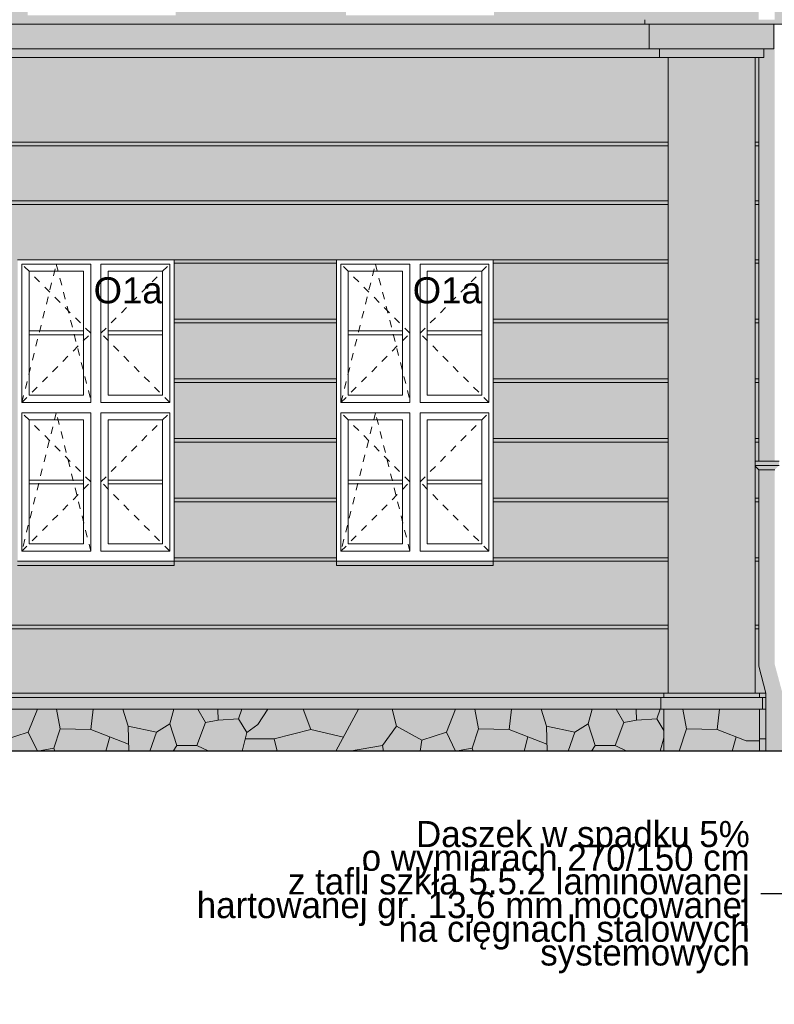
# Model space of a CAD drawing. Extents: x -396299 to -11759, y -15022 to 18278.
# Tile 173 of 205: x -58539 to -53336, y -5737 to 1053. Entities that reach past the tile are written whole.
import ezdxf

# ---------------------------------------------------------------- set-up
doc = ezdxf.new("R2010")
doc.units = 0
doc.header["$MEASUREMENT"] = 0
doc.linetypes.add('Hidden Line', pattern=[100, 50, -50])
for name, color, linetype, lineweight, true_color in [('Arch okna_Nr_Pióra__114', 7, 'Continuous', 13, 0xf1d696), ('Arch okna_Nr_Pióra__82', 7, 'Continuous', 20, 0xaaaaaa), ('INWENT.ŚCIANY_Nr_Pióra__2', 7, 'Continuous', 13, 0x7f7f7f)]:
    doc.layers.add(name, color=color, linetype=linetype, lineweight=lineweight, true_color=true_color)
for name, color, linetype, lineweight in [('Arch okna_Nr_Pióra__32', 34, 'Continuous', 15), ('Arch opisy okien_Nr_Pióra__21', 7, 'Continuous', 13), ('Arch opisy_Nr_Pióra__21', 7, 'Continuous', 13), ('INWENT ODWODNIENIE_Nr_Pióra__21', 7, 'Continuous', 13), ('INWENT TEREN_Nr_Pióra__1', 7, 'Continuous', 25), ('INWENT. DRZWI_Nr_Pióra__21', 7, 'Continuous', 13), ('INWENT.ŚCIANY_Nr_Pióra__21', 7, 'Continuous', 13)]:
    doc.layers.add(name, color=color, linetype=linetype, lineweight=lineweight)
doc.styles.add('GENERATED_STYLE_3', font='txt')
doc.styles.add('GENERATED_STYLE_8', font='arial.ttf')
doc.dimstyles.new('GENERATED_STYLE__11', dxfattribs={"dimtxt": 0.18, "dimasz": 109.44, "dimexe": 0.18, "dimexo": 0.0625, "dimgap": 0.09, "dimtad": 0, "dimtih": 1, "dimtoh": 1, "dimdec": 4, "dimzin": 0, "dimdsep": 46, "dimcen": 0.09, "dimadec": 0, "dimazin": 0, "dimtfac": 1, "dimtdec": 4, "dimtmove": 0, "dimatfit": 3, "dimldrblk": 'ARROWHEAD_11', "dimfxl": 0, "dimtolj": 1, "dimtzin": 0, "dimarcsym": 0})

# ---------------------------------------------------------------- blocks, each defined once
blk = doc.blocks.new('ARROWHEAD_11')
at = {"color": 0, "linetype": 'Continuous', "lineweight": 0}
blk.add_line((0, 0), (-1, 0), dxfattribs=at)
at = {"color": 0, "linetype": 'Continuous', "lineweight": 0, "const_width": 0.25, "flags": 128}
blk.add_lwpolyline([(-0.125, 0, 1), (0.125, 0, 1)], format="xyb", close=True, dxfattribs=at)

msp = doc.modelspace()

# ---------------------------------------------------------------- hatches: boundary and pattern name
at = {"layer": 'Arch okna_Nr_Pióra__114', "linetype": 'Continuous', "lineweight": 0, "true_color": 0x3c3525}
msp.add_hatch(color=39, dxfattribs=at).paths.add_polyline_path([(-69278.7, 1023.2), (-69278.7, 853.2), (-69208.7, 853.2), (-69208.7, 793.2), (-53408.7, 793.2), (-53408.7, 853.2), (-53338.7, 853.2), (-53338.7, 1023.2)], flags=0)
at = {"layer": 'Arch okna_Nr_Pióra__114', "linetype": 'Continuous', "lineweight": 0, "true_color": 0x786b4b}
h = msp.add_hatch(color=47, dxfattribs=at)
h.paths.add_polyline_path([(-54068.7, -3591.8), (-68548.7, -3591.8), (-68548.7, 793.2), (-54068.7, 793.2)], flags=0)
h.paths.add_polyline_path([(-67373.7, -2711.8), (-66293.7, -2711.8), (-66293.7, -601.8), (-67373.7, -601.8)], flags=0)
h.paths.add_polyline_path([(-65168.7, -2711.8), (-64088.7, -2711.8), (-64088.7, -601.8), (-65168.7, -601.8)], flags=0)
h.paths.add_polyline_path([(-62963.7, -2711.8), (-61883.7, -2711.8), (-61883.7, -601.8), (-62963.7, -601.8)], flags=0)
h.paths.add_polyline_path([(-60758.7, -2711.8), (-59678.7, -2711.8), (-59678.7, -601.8), (-60758.7, -601.8)], flags=0)
h.paths.add_polyline_path([(-58553.7, -2711.8), (-57473.7, -2711.8), (-57473.7, -601.8), (-58553.7, -601.8)], flags=0)
h.paths.add_polyline_path([(-56353.7, -2711.8), (-55273.7, -2711.8), (-55273.7, -601.8), (-56353.7, -601.8)], flags=0)
for points in [[(-53468.7, -3591.8), (-53468.7, 793.2), (-54068.7, 793.2), (-54068.7, -3591.8)], [(-53443.7, -1991.8), (-53443.7, 793.2), (-53468.7, 793.2), (-53468.7, -1991.8)], [(-53468.7, -3591.8), (-53393.7, -3591.8), (-53443.7, -3405.2), (-53443.7, -2051.8), (-53468.7, -2026.8)], [(-69228.7, -3701.8), (-53393.7, -3701.8), (-53393.7, -3591.8), (-69228.7, -3591.8)]]:
    msp.add_hatch(color=47, dxfattribs=at).paths.add_polyline_path(points, flags=0)
at = {"layer": 'Arch okna_Nr_Pióra__32', "linetype": 'Continuous', "lineweight": 0, "true_color": 0x603000}
for points in [[(-81503.7, 1023.2), (-41868.7, 1023.2), (-41868.7, 1053.2), (-41868.7, 1123.2), (-44208.7, 1123.2), (-44208.7, 1083.2), (-45228.7, 1083.2), (-45228.7, 1123.2), (-46558.7, 1123.2), (-46558.7, 1083.2), (-47578.7, 1083.2), (-47578.7, 1123.2), (-48608.7, 1123.2), (-48608.7, 1083.2), (-49628.7, 1083.2), (-49628.7, 1123.2), (-51128.7, 1123.2), (-51128.7, 1083.2), (-52148.7, 1083.2), (-52148.7, 1123.2), (-53333.7, 1123.2), (-53333.7, 1053.2), (-53443.7, 1053.2), (-53443.7, 1123.2), (-54068.7, 1123.2), (-55268.7, 1123.2), (-55268.7, 1083.2), (-56288.7, 1083.2), (-56288.7, 1123.2), (-57463.7, 1123.2), (-57463.7, 1083.2), (-58483.7, 1083.2), (-58483.7, 1123.2), (-59673.7, 1123.2), (-59673.7, 1083.2), (-60693.7, 1083.2), (-60693.7, 1123.2), (-61898.7, 1123.2), (-61898.7, 1083.2), (-62918.7, 1083.2), (-62918.7, 1123.2), (-64093.7, 1123.2), (-64093.7, 1083.2), (-65113.7, 1083.2), (-65113.7, 1123.2), (-66293.7, 1123.2), (-66293.7, 1083.2), (-67313.7, 1083.2), (-67313.7, 1123.2), (-68548.7, 1123.2), (-69178.7, 1123.2), (-69178.7, 1053.2), (-69288.7, 1053.2), (-69288.7, 1123.2), (-70418.7, 1123.2), (-70418.7, 1083.2), (-71438.7, 1083.2), (-71438.7, 1123.2), (-72993.7, 1123.2), (-72993.7, 1083.2), (-74013.7, 1083.2), (-74013.7, 1123.2), (-75218.7, 1123.2), (-75218.7, 1083.2), (-76238.7, 1083.2), (-76238.7, 1123.2), (-77438.7, 1123.2), (-77438.7, 1083.2), (-78458.7, 1083.2), (-78458.7, 1123.2), (-80773.7, 1123.2), (-81343.7, 1123.2), (-81343.7, 1053.2), (-81503.7, 1053.2)], [(-53443.7, -1991.8), (-53468.7, -1991.8), (-53468.7, -2021.8), (-53468.7, -2026.8), (-53443.7, -2051.8), (-53443.7, -3405.2), (-53393.7, -3591.8), (-53393.7, -3991.8), (-53283.7, -3991.8), (-53283.7, -3577.3), (-53333.7, -3390.7), (-53333.7, -2051.8), (-53303.7, -2021.8), (-53303.7, -1991.8), (-53333.7, -1991.8), (-53333.7, 1023.2), (-53338.7, 1023.2), (-53338.7, 853.2), (-53408.7, 853.2), (-53408.7, 793.2), (-53443.7, 793.2)], [(-57473.7, -2711.8), (-57473.7, -2681.8), (-58553.7, -2681.8), (-58553.7, -2711.8)], [(-56353.7, -2681.8), (-56353.7, -2711.8), (-55273.7, -2711.8), (-55273.7, -2681.8)]]:
    msp.add_hatch(color=48, dxfattribs=at).paths.add_polyline_path(points, flags=0)
at = {"layer": 'Arch okna_Nr_Pióra__82', "linetype": 'Continuous', "lineweight": 0, "true_color": 0x555555}
msp.add_hatch(color=251, dxfattribs=at).paths.add_polyline_path([(-69228.7, -3991.8), (-53393.7, -3991.8), (-53393.7, -3701.8), (-69228.7, -3701.8)], flags=0)

# ---------------------------------------------------------------- linework, layer by layer
at = {"layer": 'INWENT ODWODNIENIE_Nr_Pióra__21', "linetype": 'Continuous'}
for p, q in [((-53443.7, -1991.8), (-53443.7, 793.2)), ((-53303.7, -1991.8), (-53468.7, -1991.8)), ((-53303.7, -2021.8), (-53468.7, -2021.8)), ((-53468.7, -2026.8), (-53443.7, -2051.8)), ((-53443.7, -3405.2), (-53443.7, -2051.8)), ((-53333.7, -2051.8), (-53443.7, -2051.8)), ((-53393.7, -3591.8), (-53443.7, -3405.2)), ((-53393.7, -3991.8), (-53393.7, -3591.8))]:
    msp.add_line(p, q, dxfattribs=at)
at = {"layer": 'INWENT TEREN_Nr_Pióra__1', "linetype": 'Continuous'}
msp.add_line((-53008.7, -3991.8), (-72368.7, -3991.8), dxfattribs=at)
at = {"layer": 'INWENT. DRZWI_Nr_Pióra__21', "linetype": 'Continuous'}
for p, q in [((-58523.7, -631.8), (-58048.7, -631.8)), ((-58523.7, -1586.8), (-58523.7, -631.8)), ((-58048.7, -1586.8), (-58048.7, -631.8)), ((-57978.7, -1586.8), (-57978.7, -631.8)), ((-57978.7, -631.8), (-57503.7, -631.8)), ((-57503.7, -1586.8), (-57503.7, -631.8)), ((-56323.7, -631.8), (-55848.7, -631.8)), ((-56323.7, -1586.8), (-56323.7, -631.8)), ((-55848.7, -1586.8), (-55848.7, -631.8)), ((-55778.7, -1586.8), (-55778.7, -631.8)), ((-55778.7, -631.8), (-55303.7, -631.8)), ((-55303.7, -1586.8), (-55303.7, -631.8)), ((-58473.7, -1536.8), (-58473.7, -681.8)), ((-58473.7, -681.8), (-58098.7, -681.8)), ((-58098.7, -1536.8), (-58098.7, -681.8)), ((-57928.7, -1536.8), (-57928.7, -681.8)), ((-57928.7, -681.8), (-57553.7, -681.8)), ((-57553.7, -1536.8), (-57553.7, -681.8)), ((-56273.7, -1536.8), (-56273.7, -681.8)), ((-56273.7, -681.8), (-55898.7, -681.8)), ((-55898.7, -1536.8), (-55898.7, -681.8)), ((-55728.7, -1536.8), (-55728.7, -681.8)), ((-55728.7, -681.8), (-55353.7, -681.8)), ((-55353.7, -1536.8), (-55353.7, -681.8)), ((-58473.7, -1093.3), (-58098.7, -1093.3)), ((-58473.7, -1119.3), (-58098.7, -1119.3)), ((-57928.7, -1093.3), (-57553.7, -1093.3)), ((-57928.7, -1119.3), (-57553.7, -1119.3)), ((-56273.7, -1093.3), (-55898.7, -1093.3)), ((-56273.7, -1119.3), (-55898.7, -1119.3)), ((-55728.7, -1093.3), (-55353.7, -1093.3)), ((-55728.7, -1119.3), (-55353.7, -1119.3)), ((-58473.7, -1536.8), (-58098.7, -1536.8)), ((-57928.7, -1536.8), (-57553.7, -1536.8)), ((-56273.7, -1536.8), (-55898.7, -1536.8)), ((-55728.7, -1536.8), (-55353.7, -1536.8)), ((-58523.7, -1586.8), (-58048.7, -1586.8)), ((-57978.7, -1586.8), (-57503.7, -1586.8)), ((-56323.7, -1586.8), (-55848.7, -1586.8)), ((-55778.7, -1586.8), (-55303.7, -1586.8)), ((-58523.7, -1656.8), (-58048.7, -1656.8)), ((-58523.7, -1656.8), (-58523.7, -2611.8)), ((-58048.7, -1656.8), (-58048.7, -2611.8)), ((-57978.7, -1656.8), (-57978.7, -2611.8)), ((-57978.7, -1656.8), (-57503.7, -1656.8)), ((-57503.7, -1656.8), (-57503.7, -2611.8)), ((-56323.7, -1656.8), (-55848.7, -1656.8)), ((-56323.7, -1656.8), (-56323.7, -2611.8)), ((-55848.7, -1656.8), (-55848.7, -2611.8)), ((-55778.7, -1656.8), (-55778.7, -2611.8)), ((-55778.7, -1656.8), (-55303.7, -1656.8)), ((-55303.7, -1656.8), (-55303.7, -2611.8)), ((-58473.7, -1706.8), (-58473.7, -2561.8)), ((-58473.7, -1706.8), (-58098.7, -1706.8)), ((-58098.7, -1706.8), (-58098.7, -2561.8)), ((-57928.7, -1706.8), (-57928.7, -2561.8)), ((-57928.7, -1706.8), (-57553.7, -1706.8)), ((-57553.7, -1706.8), (-57553.7, -2561.8)), ((-56273.7, -1706.8), (-56273.7, -2561.8)), ((-56273.7, -1706.8), (-55898.7, -1706.8)), ((-55898.7, -1706.8), (-55898.7, -2561.8)), ((-55728.7, -1706.8), (-55728.7, -2561.8)), ((-55728.7, -1706.8), (-55353.7, -1706.8)), ((-55353.7, -1706.8), (-55353.7, -2561.8)), ((-58473.7, -2121.3), (-58098.7, -2121.3)), ((-58473.7, -2147.3), (-58098.7, -2147.3)), ((-57928.7, -2121.3), (-57553.7, -2121.3)), ((-57928.7, -2147.3), (-57553.7, -2147.3)), ((-56273.7, -2121.3), (-55898.7, -2121.3)), ((-56273.7, -2147.3), (-55898.7, -2147.3)), ((-55728.7, -2121.3), (-55353.7, -2121.3)), ((-55728.7, -2147.3), (-55353.7, -2147.3)), ((-58473.7, -2561.8), (-58098.7, -2561.8)), ((-57928.7, -2561.8), (-57553.7, -2561.8)), ((-56273.7, -2561.8), (-55898.7, -2561.8)), ((-55728.7, -2561.8), (-55353.7, -2561.8)), ((-58523.7, -2611.8), (-58048.7, -2611.8)), ((-57978.7, -2611.8), (-57503.7, -2611.8)), ((-56323.7, -2611.8), (-55848.7, -2611.8)), ((-55778.7, -2611.8), (-55303.7, -2611.8))]:
    msp.add_line(p, q, dxfattribs=at)
at = {"layer": 'INWENT. DRZWI_Nr_Pióra__21', "linetype": 'Hidden Line'}
for p, q in [((-58523.7, -1586.8), (-58286.2, -631.8)), ((-58048.7, -1109.3), (-58523.7, -631.8)), ((-58286.2, -631.8), (-58048.7, -1567.8)), ((-57978.7, -1109.3), (-57503.7, -631.8)), ((-56323.7, -1586.8), (-56086.2, -631.8)), ((-55848.7, -1109.3), (-56323.7, -631.8)), ((-56086.2, -631.8), (-55848.7, -1567.8)), ((-55778.7, -1109.3), (-55303.7, -631.8)), ((-58523.7, -1586.8), (-58048.7, -1109.3)), ((-57503.7, -1586.8), (-57978.7, -1109.3)), ((-56323.7, -1586.8), (-55848.7, -1109.3)), ((-55303.7, -1586.8), (-55778.7, -1109.3)), ((-58048.7, -2134.3), (-58523.7, -1656.8)), ((-58286.2, -1656.8), (-58523.7, -2611.8)), ((-58048.7, -2611.8), (-58286.2, -1656.8)), ((-57978.7, -2134.3), (-57503.7, -1656.8)), ((-55848.7, -2134.3), (-56323.7, -1656.8)), ((-56086.2, -1656.8), (-56323.7, -2611.8)), ((-55848.7, -2611.8), (-56086.2, -1656.8)), ((-55778.7, -2134.3), (-55303.7, -1656.8)), ((-58523.7, -2611.8), (-58048.7, -2134.3)), ((-57503.7, -2611.8), (-57978.7, -2134.3)), ((-56323.7, -2611.8), (-55848.7, -2134.3)), ((-55303.7, -2611.8), (-55778.7, -2134.3))]:
    msp.add_line(p, q, dxfattribs=at)
at = {"layer": 'INWENT.ŚCIANY_Nr_Pióra__2', "linetype": 'Continuous'}
for p, q in [((-58416.8, -3701.8), (-58480, -3859.8)), ((-58259.8, -3838), (-58285, -3701.8)), ((-58031.5, -3701.8), (-58048.9, -3840.7)), ((-57826.9, -3701.8), (-57790.3, -3819.8)), ((-57503.7, -3803.5), (-57475.9, -3701.8)), ((-57311, -3701.8), (-57257.3, -3793.1)), ((-57172.9, -3701.8), (-57170.7, -3776.9)), ((-57030.1, -3768.8), (-57006.9, -3701.8)), ((-56828.8, -3701.8), (-56897.6, -3806.6)), ((-56531.2, -3840.7), (-56585.3, -3702.5)), ((-56201.8, -3701.8), (-56359.5, -3991.8)), ((-55971.7, -3701.8), (-55940.4, -3819.7)), ((-55533.1, -3701.8), (-55596.3, -3859.8)), ((-55376.1, -3838), (-55401.3, -3701.8)), ((-55147.8, -3701.8), (-55165.2, -3840.7)), ((-54943.3, -3701.8), (-54906.6, -3819.8)), ((-54620, -3803.5), (-54592.2, -3701.8)), ((-54427.3, -3701.8), (-54373.6, -3793.1)), ((-54289.2, -3701.8), (-54287, -3776.9)), ((-54146.4, -3768.8), (-54123.2, -3701.8)), ((-53941.6, -3838), (-53966.8, -3701.8)), ((-53713.3, -3701.8), (-53730.7, -3840.7)), ((-57257.3, -3793.1), (-57318.1, -3952.3)), ((-57170.7, -3776.9), (-57257.3, -3793.1)), ((-57170.7, -3776.9), (-57030.1, -3768.8)), ((-56973.3, -3863.4), (-57030.1, -3768.8)), ((-54373.6, -3793.1), (-54434.4, -3952.3)), ((-54287, -3776.9), (-54373.6, -3793.1)), ((-54287, -3776.9), (-54146.4, -3768.8)), ((-54098.7, -3848.3), (-54146.4, -3768.8)), ((-58651, -3914.4), (-58480, -3859.8)), ((-58480, -3859.8), (-58416.8, -3991.8)), ((-58259.8, -3838), (-58303.1, -3970.5)), ((-58048.9, -3840.7), (-58259.8, -3838)), ((-58048.9, -3840.7), (-57787.6, -3943.5)), ((-57790.3, -3819.8), (-57595.6, -3860.3)), ((-57790.3, -3819.8), (-57785.4, -3991.8)), ((-57641.1, -3991.8), (-57595.6, -3860.3)), ((-57595.6, -3860.3), (-57503.7, -3803.5)), ((-57503.7, -3803.5), (-57455, -3952.3)), ((-56973.3, -3863.4), (-57005.9, -3991.8)), ((-56897.6, -3806.6), (-56973.3, -3863.4)), ((-56531.2, -3840.7), (-56785.4, -3905.6)), ((-56306.1, -3893.6), (-56531.2, -3840.7)), ((-55940.4, -3819.7), (-56037.8, -3952.2)), ((-55940.4, -3819.7), (-55767.3, -3914.4)), ((-55767.3, -3914.4), (-55596.3, -3859.8)), ((-55596.3, -3859.8), (-55533.1, -3991.8)), ((-55376.1, -3838), (-55419.4, -3970.5)), ((-55165.2, -3840.7), (-55376.1, -3838)), ((-55165.2, -3840.7), (-54903.9, -3943.5)), ((-54906.6, -3819.8), (-54711.9, -3860.3)), ((-54906.6, -3819.8), (-54901.7, -3991.8)), ((-54757.4, -3991.8), (-54711.9, -3860.3)), ((-54711.9, -3860.3), (-54620, -3803.5)), ((-54620, -3803.5), (-54571.3, -3952.3)), ((-53941.6, -3838), (-53991.8, -3991.8)), ((-53730.7, -3840.7), (-53941.6, -3838)), ((-53730.7, -3840.7), (-53530.5, -3919.5)), ((-57945.4, -3991.8), (-57918.2, -3892.1)), ((-56785.4, -3905.6), (-56984, -3905.6)), ((-56785.4, -3905.6), (-56762.6, -3991.8)), ((-55767.3, -3914.4), (-55777, -3991.8)), ((-55061.8, -3991.8), (-55034.6, -3892.1)), ((-54098.7, -3899.3), (-54122.2, -3991.8)), ((-53627.3, -3991.8), (-53600.1, -3892.1)), ((-53530.5, -3919.5), (-53438.7, -3919.5)), ((-53393.7, -3905.6), (-53438.7, -3905.6)), ((-58303.1, -3970.5), (-58416.9, -3991.8)), ((-58303.1, -3970.5), (-58296.5, -3991.8)), ((-57455, -3952.3), (-57480.9, -3991.8)), ((-57455, -3952.3), (-57318.1, -3952.3)), ((-57318.1, -3952.3), (-57235.6, -3991.8)), ((-56037.8, -3952.2), (-56265.1, -3991.8)), ((-56030.5, -3991.8), (-56037.8, -3952.2)), ((-55419.4, -3970.5), (-55533.2, -3991.8)), ((-55419.4, -3970.5), (-55412.8, -3991.8)), ((-54571.3, -3952.3), (-54597.3, -3991.8)), ((-54571.3, -3952.3), (-54434.4, -3952.3)), ((-54434.4, -3952.3), (-54351.9, -3991.8))]:
    msp.add_line(p, q, dxfattribs=at)
at = {"layer": 'INWENT.ŚCIANY_Nr_Pióra__21', "linetype": 'Continuous'}
for p, q in [((-41868.7, 1023.2), (-81503.7, 1023.2)), ((-54228.7, 1053.2), (-54228.7, 1023.2)), ((-54198.7, 853.2), (-54198.7, 1023.2)), ((-53338.7, 853.2), (-53338.7, 1023.2)), ((-53338.7, 853.2), (-69278.7, 853.2)), ((-54128.7, 793.2), (-54128.7, 853.2)), ((-53408.7, 853.2), (-53408.7, 793.2)), ((-53408.7, 793.2), (-69208.7, 793.2)), ((-54068.7, -3591.8), (-54068.7, 793.2)), ((-53468.7, 793.2), (-53468.7, -3591.8)), ((-68548.7, 208.2), (-54068.7, 208.2)), ((-53468.7, 208.2), (-53443.7, 208.2)), ((-68548.7, 183.2), (-54068.7, 183.2)), ((-53468.7, 183.2), (-53443.7, 183.2)), ((-68548.7, -196.8), (-54068.7, -196.8)), ((-53468.7, -196.8), (-53443.7, -196.8)), ((-68548.7, -221.8), (-54068.7, -221.8)), ((-53468.7, -221.8), (-53443.7, -221.8)), ((-58553.7, -601.8), (-57473.7, -601.8)), ((-57473.7, -2711.8), (-57473.7, -601.8)), ((-57473.7, -601.8), (-56353.7, -601.8)), ((-56353.7, -2711.8), (-56353.7, -601.8)), ((-56353.7, -601.8), (-55273.7, -601.8)), ((-55273.7, -2711.8), (-55273.7, -601.8)), ((-55273.7, -601.8), (-54068.7, -601.8)), ((-53468.7, -601.8), (-53443.7, -601.8)), ((-57473.7, -626.8), (-56353.7, -626.8)), ((-55273.7, -626.8), (-54068.7, -626.8)), ((-53468.7, -626.8), (-53443.7, -626.8)), ((-57473.7, -1012.8), (-56353.7, -1012.8)), ((-55273.7, -1012.8), (-54068.7, -1012.8)), ((-53468.7, -1012.8), (-53443.7, -1012.8)), ((-57473.7, -1037.8), (-56353.7, -1037.8)), ((-55273.7, -1037.8), (-54068.7, -1037.8)), ((-53468.7, -1037.8), (-53443.7, -1037.8)), ((-57473.7, -1423.8), (-56353.7, -1423.8)), ((-55273.7, -1423.8), (-54068.7, -1423.8)), ((-53468.7, -1423.8), (-53443.7, -1423.8)), ((-57473.7, -1448.8), (-56353.7, -1448.8)), ((-55273.7, -1448.8), (-54068.7, -1448.8)), ((-53468.7, -1448.8), (-53443.7, -1448.8)), ((-57473.7, -1834.8), (-56353.7, -1834.8)), ((-57473.7, -1859.8), (-56353.7, -1859.8)), ((-55273.7, -1834.8), (-54068.7, -1834.8)), ((-55273.7, -1859.8), (-54068.7, -1859.8)), ((-53468.7, -1834.8), (-53443.7, -1834.8)), ((-53468.7, -1859.8), (-53443.7, -1859.8)), ((-57473.7, -2245.8), (-56353.7, -2245.8)), ((-57473.7, -2270.8), (-56353.7, -2270.8)), ((-55273.7, -2245.8), (-54068.7, -2245.8)), ((-55273.7, -2270.8), (-54068.7, -2270.8)), ((-53468.7, -2245.8), (-53443.7, -2245.8)), ((-53468.7, -2270.8), (-53443.7, -2270.8)), ((-57473.7, -2681.8), (-58553.7, -2681.8)), ((-57473.7, -2711.8), (-58553.7, -2711.8)), ((-57473.7, -2656.8), (-56353.7, -2656.8)), ((-57473.7, -2681.8), (-56353.7, -2681.8)), ((-55273.7, -2681.8), (-56353.7, -2681.8)), ((-55273.7, -2711.8), (-56353.7, -2711.8)), ((-55273.7, -2656.8), (-54068.7, -2656.8)), ((-55273.7, -2681.8), (-54068.7, -2681.8)), ((-53468.7, -2656.8), (-53443.7, -2656.8)), ((-53468.7, -2681.8), (-53443.7, -2681.8)), ((-68548.7, -3121.8), (-54068.7, -3121.8)), ((-53468.7, -3121.8), (-53443.7, -3121.8)), ((-68548.7, -3146.8), (-54068.7, -3146.8)), ((-53468.7, -3146.8), (-53443.7, -3146.8)), ((-69228.7, -3591.8), (-53393.7, -3591.8)), ((-54068.7, -3591.8), (-54098.7, -3591.8)), ((-54098.7, -3591.8), (-54098.7, -3621.8)), ((-53468.7, -3591.8), (-53438.7, -3591.8)), ((-53438.7, -3591.8), (-53438.7, -3621.8)), ((-69228.7, -3621.8), (-53393.7, -3621.8)), ((-54098.7, -3621.8), (-54118.7, -3621.8)), ((-54118.7, -3621.8), (-54118.7, -3701.8)), ((-53438.7, -3621.8), (-53418.7, -3621.8)), ((-53418.7, -3621.8), (-53418.7, -3701.8)), ((-69228.7, -3701.8), (-53393.7, -3701.8)), ((-54118.7, -3701.8), (-54098.7, -3701.8)), ((-54098.7, -3701.8), (-54098.7, -3991.8)), ((-53418.7, -3701.8), (-53438.7, -3701.8)), ((-53438.7, -3701.8), (-53438.7, -3991.8))]:
    msp.add_line(p, q, dxfattribs=at)

# ---------------------------------------------------------------- texts
at = {"layer": 'Arch opisy okien_Nr_Pióra__21', "linetype": 'Continuous', "char_height": 180, "attachment_point": 3, "style": 'GENERATED_STYLE_8'}
for insert in [(-57553.7, -723), (-55353.7, -723)]:
    msp.add_mtext('{O1a}', dxfattribs=dict(at, insert=insert))
at = {"layer": 'Arch opisy_Nr_Pióra__21', "linetype": 'Continuous', "insert": (-53505.3, -4998), "char_height": 180, "width": 3681.32, "attachment_point": 6, "line_spacing_factor": 0.544319, "style": 'GENERATED_STYLE_3'}
msp.add_mtext('{Daszek w spadku 5% \\Po wymiarach 270/150 cm \\Pz tafli szkła 5.5.2 laminowanej \\Phartowanej gr. 13,6 mm mocowanej \\Pna cięgnach stalowych systemowych}', dxfattribs=at)

# ---------------------------------------------------------------- leaders
at = {"layer": 'Arch opisy_Nr_Pióra__21', "linetype": 'Continuous', "annotation_type": 0, "has_hookline": 1, "hookline_direction": 1}
for points, text_width in [([(-52883.7, -201.8), (-52883.7, -4973.8), (-53429.1, -4973.8)], 3677.1), ([(-52526, -3741.8), (-52526, -7776.8), (-53202.7, -7776.8)], 4971.4)]:
    msp.add_leader(points, dimstyle='GENERATED_STYLE__11', dxfattribs=dict(at, text_width=text_width))

doc.saveas('drawing.dxf')
